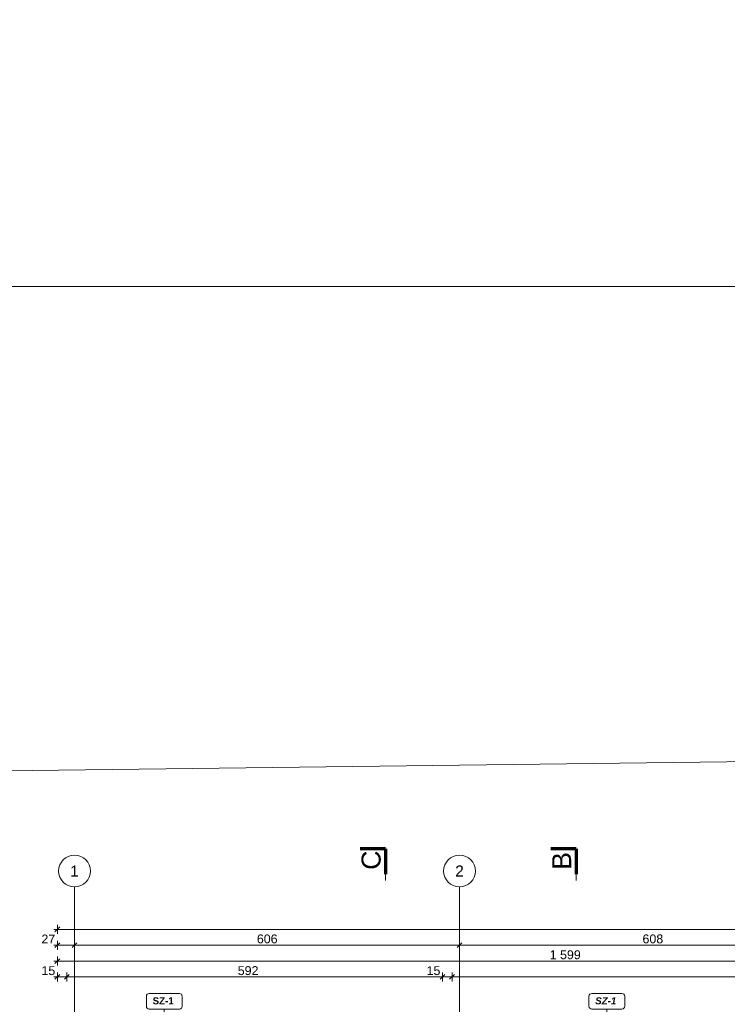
# Model space of a CAD drawing. Header units: millimetres. Extents: x -12989 to 357906, y -50379 to 30884.
# Tile 240 of 256: x -1093 to 10051, y 15374 to 30884. Entities that reach past the tile are written whole.
import ezdxf
from ezdxf.enums import TextEntityAlignment as Align

# ---------------------------------------------------------------- set-up
doc = ezdxf.new("R2010")
doc.units = ezdxf.units.MM
doc.header["$MEASUREMENT"] = 0
doc.linetypes.add('Kropki i Kreski', pattern=[360, 180, -90, 0, -90])
doc.linetypes.add('Wipeout_Contour', pattern=[1000, 0, -1000])
for name, color, linetype, lineweight in [('0_Nr_pióra__75', 14, 'Continuous', 15), ('A_OZN_ODNOSNIKI_Nr_pióra__6', 7, 'Continuous', 13), ('A_OZN_ODNOSNIKI_Nr_pióra__85', 7, 'Continuous', 13), ('A_ZNACZ_WIDOCZNE_Nr_pióra__205', 7, 'Continuous', 70), ('A_ZNACZ_WIDOCZNE_Nr_pióra__6', 7, 'Continuous', 13), ('A_ZNACZ_WIDOCZNE_Nr_pióra__85', 7, 'Continuous', 13), ('Nowe_A__STROPY_Nr_pióra__89', 7, 'Continuous', 13), ('Nowe_A_WYM_ZEWNETRZNE_Nr_pióra__1', 7, 'Continuous', 13), ('Nowe_A_WYM_ZEWNETRZNE_Nr_pióra__45', 7, 'Continuous', 15), ('Nowe_A_WYM_ZEWNETRZNE_Nr_pióra__85', 7, 'Continuous', 13), ('Nowe_Warstwa IFC.Import IFC_Nr_pióra__1', 7, 'Continuous', 13), ('Nowe_Warstwa IFC.Import IFC_Nr_pióra__4', 7, 'Continuous', 13), ('Nowe_Warstwa IFC.Import IFC_Nr_pióra__7', 7, 'Continuous', 13)]:
    doc.layers.add(name, color=color, linetype=linetype, lineweight=lineweight)
for name, color, linetype in [('A_OZN_ODNOSNIKI', 7, 'Continuous'), ('A_ZNACZ_WIDOCZNE', 7, 'Continuous'), ('Nowe_A__STROPY', 7, 'Continuous'), ('Nowe_A_WYM_ZEWNETRZNE', 7, 'Continuous'), ('Nowe_Warstwa IFC.Import IFC', 7, 'Continuous')]:
    doc.layers.add(name, color=color, linetype=linetype)
doc.styles.add('STYL_AUTOMATYCZNY_2', font='arial.ttf')
doc.styles.add('STYL_AUTOMATYCZNY_3', font='arial.ttf')
doc.styles.add('STYL_AUTOMATYCZNY_4', font='arial.ttf')
doc.styles.add('STYL_AUTOMATYCZNY_6', font='arial.ttf')
doc.linetypes.add('Ogrodzenie projektowane I WSC', pattern='A,0,[2,PAB.6.3 RZUT PARTERU1.Shx,S=15.873016,R=0,X=0,Y=0],-2000,0', length=2000)
doc.dimstyles.new('STYL_AUTOMATYCZNY__1', dxfattribs={"dimtxt": 139.999998, "dimasz": 71.25, "dimexe": 0.18, "dimexo": 0.0625, "dimgap": 0, "dimtad": 1, "dimtih": 1, "dimtoh": 1, "dimdec": 0, "dimlfac": 0.1, "dimzin": 0, "dimdsep": 46, "dimtxsty": 'STYL_AUTOMATYCZNY_3', "dimblk": 'ARROWHEAD_6', "dimblk1": 'ARROWHEAD_6', "dimblk2": 'ARROWHEAD_6', "dimcen": 0.09, "dimse1": 1, "dimse2": 1, "dimclrd": 7, "dimclre": 7, "dimclrt": 7, "dimadec": 0, "dimazin": 0, "dimtfac": 1, "dimtdec": 4, "dimtmove": 0, "dimatfit": 3, "dimfxl": 0, "dimtolj": 1, "dimtzin": 0, "dimarcsym": 0})

# ---------------------------------------------------------------- blocks, each defined once
blk = doc.blocks.new('Strop_1_1', base_point=(-12989, -15343))
at = {"layer": 'Nowe_A__STROPY_Nr_pióra__89', "color": 7, "linetype": 'Continuous', "lineweight": 13, "flags": 128}
blk.add_lwpolyline([(-12989, -15343), (49383, -15343), (49383, 26682), (-12989, 26682)], close=True, dxfattribs=at)
blk = doc.blocks.new('Standardowy znacznik osi[94]_1', base_point=(-230, 17224))
at = {"layer": 'Nowe_Warstwa IFC.Import IFC_Nr_pióra__4', "color": 7, "linetype": 'Continuous', "lineweight": 13}
blk.add_line((-230, 17224), (-230, -2567), dxfattribs=at)
blk.add_point((-230, 17224), dxfattribs=at)
blk.add_point((-230, 17224), dxfattribs=at)
blk.add_point((-230, 17224), dxfattribs=at)
at = {"layer": 'Nowe_Warstwa IFC.Import IFC_Nr_pióra__7', "color": 7, "linetype": 'Continuous', "lineweight": 13}
blk.add_circle((-230, 17474), 250, dxfattribs=at)
at = {"layer": 'Nowe_Warstwa IFC.Import IFC_Nr_pióra__1', "color": 7, "lineweight": 13, "style": 'STYL_AUTOMATYCZNY_2'}
for tag, p in [('AC_MarkerText_1_0', (-230, 17561)), ('AC_MarkerText_1_1', (-230, -2730))]:
    blk.add_attdef(tag, text='', height=175, rotation=360, dxfattribs=at).set_placement(p, align=Align.TOP_CENTER)
blk = doc.blocks.new('Standardowy znacznik osi[99]_1', base_point=(5833, 17224))
at = {"layer": 'Nowe_Warstwa IFC.Import IFC_Nr_pióra__4', "color": 7, "linetype": 'Continuous', "lineweight": 13}
blk.add_line((5833, 17224), (5833, -2567), dxfattribs=at)
blk.add_point((5833, 17224), dxfattribs=at)
blk.add_point((5833, 17224), dxfattribs=at)
blk.add_point((5833, 17224), dxfattribs=at)
at = {"layer": 'Nowe_Warstwa IFC.Import IFC_Nr_pióra__7', "color": 7, "linetype": 'Continuous', "lineweight": 13}
blk.add_circle((5833, 17474), 250, dxfattribs=at)
at = {"layer": 'Nowe_Warstwa IFC.Import IFC_Nr_pióra__1', "color": 7, "lineweight": 13, "style": 'STYL_AUTOMATYCZNY_2'}
for tag, p in [('AC_MarkerText_1_0', (5833, 17561)), ('AC_MarkerText_1_1', (5833, -2730))]:
    blk.add_attdef(tag, text='', height=175, rotation=360, dxfattribs=at).set_placement(p, align=Align.TOP_CENTER)
blk = doc.blocks.new('*D259')
at = {"layer": 'Nowe_A_WYM_ZEWNETRZNE_Nr_pióra__45', "color": 7, "linetype": 'Continuous', "lineweight": 15}
for p, q in [((-463, 15843), (-538, 15768)), ((-313, 15843), (-388, 15768))]:
    blk.add_line(p, q, dxfattribs=at)
at = {"layer": 'Nowe_A_WYM_ZEWNETRZNE_Nr_pióra__85', "color": 7, "linetype": 'Continuous', "lineweight": 13}
for p, q in [((-500, 15735), (-500, 15875)), ((-350, 15735), (-350, 15875)), ((-556, 15805), (-500, 15805)), ((-500, 15805), (-350, 15805)), ((-350, 15805), (5566, 15805))]:
    blk.add_line(p, q, dxfattribs=at)
at = {"layer": 'Nowe_A_WYM_ZEWNETRZNE_Nr_pióra__1', "color": 7, "lineweight": 13, "insert": (-751, 15833), "char_height": 140, "attachment_point": 7, "style": 'STYL_AUTOMATYCZNY_3'}
blk.add_mtext('\\A1;{\\pql;\\fArial|b0|i0|c238|p0;\\W1.000000;15}', dxfattribs=at)
blk = doc.blocks.new('ARROWHEAD_6')
at = {"color": 0, "linetype": 'Continuous', "lineweight": 0}
for p, q in [((0, 0), (-1, 0)), ((-0.5, -0.5), (0.5, 0.5))]:
    blk.add_line(p, q, dxfattribs=at)
blk = doc.blocks.new('*D261')
at = {"layer": 'Nowe_A_WYM_ZEWNETRZNE_Nr_pióra__45', "color": 7, "linetype": 'Continuous', "lineweight": 15}
blk.add_line((-313, 15843), (-388, 15768), dxfattribs=at)
at = {"layer": 'Nowe_A_WYM_ZEWNETRZNE_Nr_pióra__85', "color": 7, "linetype": 'Continuous', "lineweight": 13}
blk.add_line((-350, 15805), (5566, 15805), dxfattribs=at)
blk = doc.blocks.new('*D262')
at = {"layer": 'Nowe_A_WYM_ZEWNETRZNE_Nr_pióra__45', "color": 7, "linetype": 'Continuous', "lineweight": 15}
for p, q in [((-313, 15843), (-388, 15768)), ((5603, 15843), (5528, 15768))]:
    blk.add_line(p, q, dxfattribs=at)
at = {"layer": 'Nowe_A_WYM_ZEWNETRZNE_Nr_pióra__85', "color": 7, "linetype": 'Continuous', "lineweight": 13}
for p, q in [((5566, 15735), (5566, 15875)), ((-350, 15805), (5566, 15805))]:
    blk.add_line(p, q, dxfattribs=at)
at = {"layer": 'Nowe_A_WYM_ZEWNETRZNE_Nr_pióra__1', "color": 7, "lineweight": 13, "char_height": 140, "attachment_point": 7, "style": 'STYL_AUTOMATYCZNY_3'}
for s, insert in [('\\A1;{\\pql;\\fArial|b0|i0|c238|p0;\\W1.000000;592}', (2341, 15833)), ('\\A1;{\\pql;\\fArial|b0|i0|c238|p0;\\W1.000000;15}', (5315, 15833))]:
    blk.add_mtext(s, dxfattribs=dict(at, insert=insert))
blk = doc.blocks.new('*D263')
at = {"layer": 'Nowe_A_WYM_ZEWNETRZNE_Nr_pióra__45', "color": 7, "linetype": 'Continuous', "lineweight": 15}
for p, q in [((5603, 15843), (5528, 15768)), ((5753, 15843), (5678, 15768))]:
    blk.add_line(p, q, dxfattribs=at)
at = {"layer": 'Nowe_A_WYM_ZEWNETRZNE_Nr_pióra__85', "color": 7, "linetype": 'Continuous', "lineweight": 13}
for p, q in [((5716, 15735), (5716, 15875)), ((5566, 15805), (5716, 15805))]:
    blk.add_line(p, q, dxfattribs=at)
blk = doc.blocks.new('*D264')
at = {"layer": 'Nowe_A_WYM_ZEWNETRZNE_Nr_pióra__45', "color": 7, "linetype": 'Continuous', "lineweight": 15}
for p, q in [((5753, 15843), (5678, 15768)), ((36387, 15843), (36312, 15768))]:
    blk.add_line(p, q, dxfattribs=at)
at = {"layer": 'Nowe_A_WYM_ZEWNETRZNE_Nr_pióra__85', "color": 7, "linetype": 'Continuous', "lineweight": 13}
for p, q in [((5716, 15735), (5716, 15875)), ((36350, 15735), (36350, 15875)), ((5716, 15805), (36350, 15805))]:
    blk.add_line(p, q, dxfattribs=at)
at = {"layer": 'Nowe_A_WYM_ZEWNETRZNE_Nr_pióra__1', "color": 7, "lineweight": 13, "char_height": 140, "attachment_point": 7, "style": 'STYL_AUTOMATYCZNY_3'}
for s, insert in [('\\A1;{\\pql;\\fArial|b0|i0|c238|p0;\\W1.000000;3\xa0063}', (20686, 15833)), ('\\A1;{\\pql;\\fArial|b0|i0|c238|p0;\\W1.000000;15}', (36099, 15833))]:
    blk.add_mtext(s, dxfattribs=dict(at, insert=insert))
blk = doc.blocks.new('*D286')
at = {"layer": 'Nowe_A_WYM_ZEWNETRZNE_Nr_pióra__45', "color": 7, "linetype": 'Continuous', "lineweight": 15}
for p, q in [((-463, 16093), (-538, 16018)), ((15523, 16093), (15448, 16018))]:
    blk.add_line(p, q, dxfattribs=at)
at = {"layer": 'Nowe_A_WYM_ZEWNETRZNE_Nr_pióra__85', "color": 7, "linetype": 'Continuous', "lineweight": 13}
for p, q in [((-556, 16055), (-500, 16055)), ((-500, 15985), (-500, 16125)), ((-500, 16055), (15486, 16055)), ((15486, 15985), (15486, 16125))]:
    blk.add_line(p, q, dxfattribs=at)
at = {"layer": 'Nowe_A_WYM_ZEWNETRZNE_Nr_pióra__1', "color": 7, "lineweight": 13, "insert": (7253, 16083), "char_height": 140, "attachment_point": 7, "style": 'STYL_AUTOMATYCZNY_3'}
blk.add_mtext('\\A1;{\\pql;\\fArial|b0|i0|c238|p0;\\W1.000000;1\xa0599}', dxfattribs=at)
blk = doc.blocks.new('*D293')
at = {"layer": 'Nowe_A_WYM_ZEWNETRZNE_Nr_pióra__45', "color": 7, "linetype": 'Continuous', "lineweight": 15}
for p, q in [((-463, 16343), (-538, 16268)), ((-192, 16343), (-267, 16268))]:
    blk.add_line(p, q, dxfattribs=at)
at = {"layer": 'Nowe_A_WYM_ZEWNETRZNE_Nr_pióra__85', "color": 7, "linetype": 'Continuous', "lineweight": 13}
for p, q in [((-556, 16305), (-500, 16305)), ((-500, 16235), (-500, 16375)), ((-500, 16305), (-230, 16305)), ((-230, 16235), (-230, 16375)), ((-230, 16305), (5833, 16305))]:
    blk.add_line(p, q, dxfattribs=at)
at = {"layer": 'Nowe_A_WYM_ZEWNETRZNE_Nr_pióra__1', "color": 7, "lineweight": 13, "insert": (-751, 16333), "char_height": 140, "attachment_point": 7, "style": 'STYL_AUTOMATYCZNY_3'}
blk.add_mtext('\\A1;{\\pql;\\fArial|b0|i0|c238|p0;\\W1.000000;27}', dxfattribs=at)
blk = doc.blocks.new('*D294')
at = {"layer": 'Nowe_A_WYM_ZEWNETRZNE_Nr_pióra__45', "color": 7, "linetype": 'Continuous', "lineweight": 15}
for p, q in [((-192, 16343), (-267, 16268)), ((5871, 16343), (5796, 16268))]:
    blk.add_line(p, q, dxfattribs=at)
at = {"layer": 'Nowe_A_WYM_ZEWNETRZNE_Nr_pióra__85', "color": 7, "linetype": 'Continuous', "lineweight": 13}
blk.add_line((-230, 16305), (5833, 16305), dxfattribs=at)
at = {"layer": 'Nowe_A_WYM_ZEWNETRZNE_Nr_pióra__1', "color": 7, "lineweight": 13, "insert": (2642, 16333), "char_height": 140, "attachment_point": 7, "style": 'STYL_AUTOMATYCZNY_3'}
blk.add_mtext('\\A1;{\\pql;\\fArial|b0|i0|c238|p0;\\W1.000000;606}', dxfattribs=at)
blk = doc.blocks.new('*D295')
at = {"layer": 'Nowe_A_WYM_ZEWNETRZNE_Nr_pióra__45', "color": 7, "linetype": 'Continuous', "lineweight": 15}
for p, q in [((5871, 16343), (5796, 16268)), ((11954, 16343), (11879, 16268))]:
    blk.add_line(p, q, dxfattribs=at)
at = {"layer": 'Nowe_A_WYM_ZEWNETRZNE_Nr_pióra__85', "color": 7, "linetype": 'Continuous', "lineweight": 13}
for p, q in [((-230, 16305), (5833, 16305)), ((5833, 16235), (5833, 16375)), ((5833, 16305), (11917, 16305)), ((11917, 16235), (11917, 16375))]:
    blk.add_line(p, q, dxfattribs=at)
at = {"layer": 'Nowe_A_WYM_ZEWNETRZNE_Nr_pióra__1', "color": 7, "lineweight": 13, "insert": (8715, 16333), "char_height": 140, "attachment_point": 7, "style": 'STYL_AUTOMATYCZNY_3'}
blk.add_mtext('\\A1;{\\pql;\\fArial|b0|i0|c238|p0;\\W1.000000;608}', dxfattribs=at)
blk = doc.blocks.new('*D301')
at = {"layer": 'Nowe_A_WYM_ZEWNETRZNE_Nr_pióra__45', "color": 7, "linetype": 'Continuous', "lineweight": 15}
for p, q in [((-463, 16593), (-538, 16518)), ((36462, 16518), (36537, 16593))]:
    blk.add_line(p, q, dxfattribs=at)
at = {"layer": 'Nowe_A_WYM_ZEWNETRZNE_Nr_pióra__85', "color": 7, "linetype": 'Continuous', "lineweight": 13}
for p, q in [((-500, 16485), (-500, 16625)), ((36500, 16485), (36500, 16625)), ((-556, 16555), (-500, 16555)), ((-500, 16555), (36500, 16555)), ((36500, 16555), (36556, 16555))]:
    blk.add_line(p, q, dxfattribs=at)
at = {"layer": 'Nowe_A_WYM_ZEWNETRZNE_Nr_pióra__1', "color": 7, "lineweight": 13, "insert": (17760, 16583), "char_height": 140, "attachment_point": 7, "style": 'STYL_AUTOMATYCZNY_3'}
blk.add_mtext('\\A1;{\\pql;\\fArial|b0|i0|c238|p0;\\W1.000000;3\xa0700}', dxfattribs=at)
blk = doc.blocks.new('Płaszczyzna odcinająca_2_1', base_point=(7673, -2784))
at = {"layer": 'A_ZNACZ_WIDOCZNE_Nr_pióra__205', "color": 7, "linetype": 'Continuous', "lineweight": 70}
for q in [(7273, 17824), (7673, 17424)]:
    blk.add_line((7673, 17824), q, dxfattribs=at)
at = {"layer": 'A_ZNACZ_WIDOCZNE_Nr_pióra__85', "color": 7, "linetype": 'Kropki i Kreski', "lineweight": 13}
blk.add_line((7673, 17324), (7673, 17424), dxfattribs=at)
at = {"layer": 'A_ZNACZ_WIDOCZNE_Nr_pióra__6', "color": 7, "lineweight": 13, "insert": (7593, 17493), "char_height": 300, "attachment_point": 7, "rotation": 90, "style": 'STYL_AUTOMATYCZNY_3'}
blk.add_mtext('\\A1;{\\pql;\\pt0;\\fArial|b0|i0|c238|p0;\\W1.000000;B}', dxfattribs=at)
blk = doc.blocks.new('Płaszczyzna odcinająca_3_1', base_point=(4670, -2784))
at = {"layer": 'A_ZNACZ_WIDOCZNE_Nr_pióra__205', "color": 7, "linetype": 'Continuous', "lineweight": 70}
for q in [(4270, 17824), (4670, 17424)]:
    blk.add_line((4670, 17824), q, dxfattribs=at)
at = {"layer": 'A_ZNACZ_WIDOCZNE_Nr_pióra__85', "color": 7, "linetype": 'Kropki i Kreski', "lineweight": 13}
blk.add_line((4670, 17324), (4670, 17424), dxfattribs=at)
at = {"layer": 'A_ZNACZ_WIDOCZNE_Nr_pióra__6', "color": 7, "lineweight": 13, "insert": (4595, 17493), "char_height": 300, "attachment_point": 7, "rotation": 90, "style": 'STYL_AUTOMATYCZNY_3'}
blk.add_mtext('\\A1;{\\pql;\\pt0;\\fArial|b0|i0|c238|p0;\\W1.000000;C}', dxfattribs=at)
blk = doc.blocks.new('Etykieta_1_1', base_point=(8154, 15000))
at = {"color": 254, "linetype": 'Wipeout_Contour', "lineweight": 0, "ltscale": 418725.399594}
blk.add_wipeout([(7916, 15300), (8392, 15300), (8392, 15300), (8414, 15306), (8430, 15322), (8436, 15343), (8436, 15343), (8436, 15502), (8436, 15502), (8430, 15523), (8414, 15539), (8392, 15545), (8392, 15545), (7916, 15545), (7916, 15545), (7894, 15539), (7878, 15523), (7872, 15502), (7872, 15502), (7872, 15343), (7872, 15343), (7878, 15322), (7894, 15306)], dxfattribs=at).dxf.layer = 'A_OZN_ODNOSNIKI'
at = {"layer": 'A_OZN_ODNOSNIKI_Nr_pióra__85', "color": 7, "linetype": 'Continuous', "lineweight": 13}
for p in [(8154, 14701), (8154, 15300)]:
    blk.add_line(p, (8154, 15300), dxfattribs=at)
at = {"layer": 'A_OZN_ODNOSNIKI_Nr_pióra__85', "color": 7, "linetype": 'Continuous', "lineweight": 13, "flags": 128}
blk.add_lwpolyline([(7916, 15300, -0.414214), (7872, 15343), (7872, 15502, -0.414214), (7916, 15545), (8392, 15545, -0.414214), (8436, 15502), (8436, 15343, -0.414214), (8392, 15300)], format="xyb", close=True, dxfattribs=at)
at = {"layer": 'A_OZN_ODNOSNIKI_Nr_pióra__6', "color": 7, "lineweight": 13, "insert": (7970, 15484), "char_height": 110, "attachment_point": 1, "style": 'STYL_AUTOMATYCZNY_6'}
blk.add_mtext('\\A1;{\\pql;\\pt0,6000;\\fArial|b1|i1|c238|p0;\\W1.000000;SZ-1\\fArial|b1|i1|c238|p0;\\W1.000000;\\A1{\\H.66x;\\S^  ;}\\fArial|b1|i1|c238|p0;\\W1.000000;\\fArial|b1|i1|c238|p0;\\W1.000000;\\A1{\\H.66x;\\S^  ;}\\fArial|b1|i1|c238|p0;\\W1.000000; \\fArial|b1|i1|c238|p0;\\W1.000000;\\fArial|b1|i1|c238|p0;\\W1.000000;\\fArial|b1|i1|c238|p0;\\W1.000000;\\fArial|b1|i1|c238|p0;\\W1.000000;\\fArial|b1|i1|c238|p0;\\W1.000000;\\fArial|b1|i1|c238|p0;\\W1.000000;\\fArial|b1|i1|c238|p0;\\W1.000000;\\fArial|b1|i1|c238|p0;\\W1.000000;\\fArial|b1|i1|c238|p0;\\W1.000000;\\fArial|b1|i1|c238|p0;\\W1.000000;\\fArial|b1|i1|c238|p0;\\W1.000000;\\fArial|b1|i1|c238|p0;\\W1.000000;\\fArial|b1|i1|c238|p0;\\W1.000000;\\fArial|b1|i1|c238|p0;\\W1.000000;\\fArial|b1|i1|c238|p0;\\W1.000000;\\fArial|b1|i1|c238|p0;\\W1.000000;\\fArial|b1|i1|c238|p0;\\W1.000000;\\fArial|b1|i1|c238|p0;\\W1.000000;\\fArial|b1|i1|c238|p0;\\W1.000000;\\fArial|b1|i1|c238|p0;\\W1.000000;\\fArial|b1|i1|c238|p0;\\W1.000000;\\fArial|b1|i1|c238|p0;\\W1.000000;\\fArial|b1|i1|c238|p0;\\W1.000000;\\fArial|b1|i1|c238|p0;\\W1.000000;\\fArial|b1|i1|c238|p0;\\W1.000000;\\fArial|b1|i1|c238|p0;\\W1.000000;\\fArial|b1|i1|c238|p0;\\W1.000000;\\fArial|b1|i1|c238|p0;\\W1.000000;\\fArial|b1|i1|c238|p0;\\W1.000000;\\fArial|b1|i1|c238|p0;\\W1.000000;\\fArial|b1|i1|c238|p0;\\W1.000000;\\fArial|b1|i1|c238|p0;\\W1.000000;\\fArial|b1|i1|c238|p0;\\W1.000000;\\fArial|b1|i1|c238|p0;\\W1.000000;\\fArial|b1|i1|c238|p0;\\W1.000000;\\fArial|b1|i1|c238|p0;\\W1.000000;\\fArial|b1|i1|c238|p0;\\W1.000000;\\fArial|b1|i1|c238|p0;\\W1.000000;\\fArial|b1|i1|c238|p0;\\W1.000000;\\fArial|b1|i1|c238|p0;\\W1.000000;\\fArial|b1|i1|c238|p0;\\W1.000000;\\fArial|b1|i1|c238|p0;\\W1.000000;\\fArial|b1|i1|c238|p0;\\W1.000000;}', dxfattribs=at)
blk = doc.blocks.new('Etykieta_2_1', base_point=(1184, 15000))
at = {"color": 254, "linetype": 'Wipeout_Contour', "lineweight": 0, "ltscale": 371280.715527}
blk.add_wipeout([(946, 15300), (1422, 15300), (1422, 15300), (1444, 15306), (1460, 15322), (1466, 15343), (1466, 15343), (1466, 15502), (1466, 15502), (1460, 15523), (1444, 15539), (1422, 15545), (1422, 15545), (946, 15545), (946, 15545), (924, 15539), (908, 15523), (902, 15502), (902, 15502), (902, 15343), (902, 15343), (908, 15322), (924, 15306)], dxfattribs=at).dxf.layer = 'A_OZN_ODNOSNIKI'
at = {"layer": 'A_OZN_ODNOSNIKI_Nr_pióra__85', "color": 7, "linetype": 'Continuous', "lineweight": 13}
for p in [(1184, 14701), (1184, 15300)]:
    blk.add_line(p, (1184, 15300), dxfattribs=at)
at = {"layer": 'A_OZN_ODNOSNIKI_Nr_pióra__85', "color": 7, "linetype": 'Continuous', "lineweight": 13, "flags": 128}
blk.add_lwpolyline([(946, 15300, -0.414214), (902, 15343), (902, 15502, -0.414214), (946, 15545), (1422, 15545, -0.414214), (1466, 15502), (1466, 15343, -0.414214), (1422, 15300)], format="xyb", close=True, dxfattribs=at)
at = {"layer": 'A_OZN_ODNOSNIKI_Nr_pióra__6', "color": 7, "lineweight": 13, "insert": (1000, 15484), "char_height": 110, "attachment_point": 1, "style": 'STYL_AUTOMATYCZNY_4'}
blk.add_mtext('\\A1;{\\pql;\\pt0,6000;\\fArial|b1|i0|c238|p0;\\W1.000000;SZ-1\\fArial|b1|i0|c238|p0;\\W1.000000;\\A1{\\H.66x;\\S^  ;}\\fArial|b1|i0|c238|p0;\\W1.000000;\\fArial|b1|i0|c238|p0;\\W1.000000;\\A1{\\H.66x;\\S^  ;}\\fArial|b1|i0|c238|p0;\\W1.000000; \\fArial|b1|i0|c238|p0;\\W1.000000;\\fArial|b1|i0|c238|p0;\\W1.000000;\\fArial|b1|i0|c238|p0;\\W1.000000;\\fArial|b1|i0|c238|p0;\\W1.000000;\\fArial|b1|i0|c238|p0;\\W1.000000;\\fArial|b1|i0|c238|p0;\\W1.000000;\\fArial|b1|i0|c238|p0;\\W1.000000;\\fArial|b1|i0|c238|p0;\\W1.000000;\\fArial|b1|i0|c238|p0;\\W1.000000;\\fArial|b1|i0|c238|p0;\\W1.000000;\\fArial|b1|i0|c238|p0;\\W1.000000;\\fArial|b1|i0|c238|p0;\\W1.000000;\\fArial|b1|i0|c238|p0;\\W1.000000;\\fArial|b1|i0|c238|p0;\\W1.000000;\\fArial|b1|i0|c238|p0;\\W1.000000;\\fArial|b1|i0|c238|p0;\\W1.000000;\\fArial|b1|i0|c238|p0;\\W1.000000;\\fArial|b1|i0|c238|p0;\\W1.000000;\\fArial|b1|i0|c238|p0;\\W1.000000;\\fArial|b1|i0|c238|p0;\\W1.000000;\\fArial|b1|i0|c238|p0;\\W1.000000;\\fArial|b1|i0|c238|p0;\\W1.000000;\\fArial|b1|i0|c238|p0;\\W1.000000;\\fArial|b1|i0|c238|p0;\\W1.000000;\\fArial|b1|i0|c238|p0;\\W1.000000;\\fArial|b1|i0|c238|p0;\\W1.000000;\\fArial|b1|i0|c238|p0;\\W1.000000;\\fArial|b1|i0|c238|p0;\\W1.000000;\\fArial|b1|i0|c238|p0;\\W1.000000;\\fArial|b1|i0|c238|p0;\\W1.000000;\\fArial|b1|i0|c238|p0;\\W1.000000;\\fArial|b1|i0|c238|p0;\\W1.000000;\\fArial|b1|i0|c238|p0;\\W1.000000;\\fArial|b1|i0|c238|p0;\\W1.000000;\\fArial|b1|i0|c238|p0;\\W1.000000;\\fArial|b1|i0|c238|p0;\\W1.000000;\\fArial|b1|i0|c238|p0;\\W1.000000;\\fArial|b1|i0|c238|p0;\\W1.000000;\\fArial|b1|i0|c238|p0;\\W1.000000;\\fArial|b1|i0|c238|p0;\\W1.000000;\\fArial|b1|i0|c238|p0;\\W1.000000;\\fArial|b1|i0|c238|p0;\\W1.000000;\\fArial|b1|i0|c238|p0;\\W1.000000;}', dxfattribs=at)

msp = doc.modelspace()

# ---------------------------------------------------------------- block references
at = {"layer": 'A_ZNACZ_WIDOCZNE', "color": 7, "lineweight": 13}
for name, p in [('Płaszczyzna odcinająca_3_1', (4670.2, -2783.7)), ('Płaszczyzna odcinająca_2_1', (7672.5, -2783.7))]:
    msp.add_blockref(name, p, dxfattribs=at)
at = {"layer": 'Nowe_A__STROPY', "color": 7, "linetype": 'Continuous', "lineweight": 13}
msp.add_blockref('Strop_1_1', (-12989.3, -15342.7), dxfattribs=at)
at = {"layer": 'Nowe_Warstwa IFC.Import IFC', "color": 7, "linetype": 'Continuous', "lineweight": 13}
ref = msp.add_blockref('Standardowy znacznik osi[94]_1', (-229.7, 17223.7), dxfattribs=at)
ref.add_attrib('AC_MarkerText_1', '1', dxfattribs={"layer": 'Nowe_Warstwa IFC.Import IFC_Nr_pióra__1', "color": 7, "lineweight": 13, "height": 175, "rotation": 360, "style": 'STYL_AUTOMATYCZNY_2'}).set_placement((-229.7, 17561.2), align=Align.TOP_CENTER)
ref = msp.add_blockref('Standardowy znacznik osi[99]_1', (5833.3, 17223.7), dxfattribs=at)
ref.add_attrib('AC_MarkerText_1', '2', dxfattribs={"layer": 'Nowe_Warstwa IFC.Import IFC_Nr_pióra__1', "color": 7, "lineweight": 13, "height": 175, "rotation": 360, "style": 'STYL_AUTOMATYCZNY_2'}).set_placement((5833.3, 17561.2), align=Align.TOP_CENTER)

# ---------------------------------------------------------------- dimensions: what is measured, and where the dimension line sits
at = {"layer": 'Nowe_A_WYM_ZEWNETRZNE', "color": 7, "linetype": 'Continuous', "lineweight": 13}
for base, p1, p2, picture, middle in [((5833.3, 16305.1), (-229.7, 17473.7), (5833.3, 17594.4), '*D294', (2801.5, 16403.1)), ((11916.7, 16305.1), (5833.3, 17594.4), (11916.7, 17594.4), '*D295', (8874.6, 16403.1)), ((-229.7, 16305.1), (-500, 15000), (-229.7, 17473.7), '*D293', (-644.5, 16403.1)), ((36500, 16555.1), (-500, 15000), (36500, 15000), '*D301', (17999.9, 16653.1)), ((15486, 16055.1), (-500, 15000), (15486, 14850), '*D286', (7492.9, 16153.1)), ((36350, 15805.1), (5715.7, 7500), (36350, 14850), '*D264', (20926, 15903.1)), ((-350, 15805.1), (-500, 14750), (-350, 14850), '*D259', (-644.5, 15903.1)), ((5565.7, 15805.1), (-350, 7500), (5565.7, 7500), '*D262', (2500.7, 15903.1)), ((-350, 15805.1466031), (-350, 14850), (-350, 7500), '*D261', (-350.1185827, 15903.146602)), ((5715.7, 15805.1), (5565.7, 7500), (5715.7, 7500), '*D263', (5421.2, 15903.1))]:
    dim = msp.add_linear_dim(base=base, p1=p1, p2=p2, dimstyle='STYL_AUTOMATYCZNY__1', dxfattribs=at)
    dim.commit()
    dim.dimension.update_dxf_attribs({"geometry": picture, "text_midpoint": middle, "dimtype": 160})

# ---------------------------------------------------------------- next in the draw order: block references
at = {"layer": 'A_OZN_ODNOSNIKI', "color": 7, "linetype": 'Continuous', "lineweight": 13}
for name, p in [('Etykieta_2_1', (1183.9, 15000)), ('Etykieta_1_1', (8153.9, 15000))]:
    msp.add_blockref(name, p, dxfattribs=at)

# ---------------------------------------------------------------- next in the draw order: linework, layer by layer
at = {"layer": '0_Nr_pióra__75', "color": 14, "linetype": 'Ogrodzenie projektowane I WSC', "lineweight": 15}
msp.add_lwpolyline([(-2075.1, -14813.9), (-6905.4, -14679.5), (-7211.2, 18978.2), (13410, 19235.7), (13294.3, 30180.2), (43846.7, 30883.5), (44229.4, 30884.5)], dxfattribs=at)

doc.saveas('drawing.dxf')
